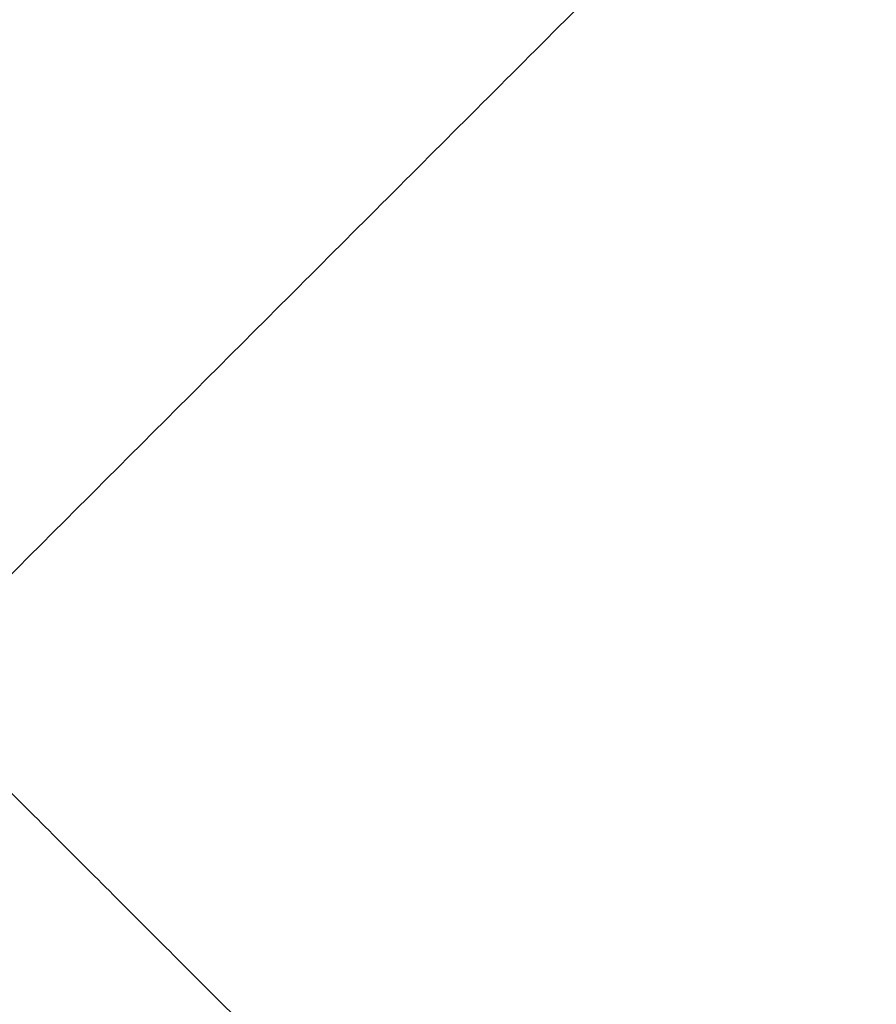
# Model space of a CAD drawing. Header units: millimetres. Extents: x -657 to 864, y -831 to 851.
# Tile 133 of 256: x -278.003 to -277.874, y -124.133 to -123.985. Entities that reach past the tile are written whole.
import ezdxf

# ---------------------------------------------------------------- set-up
doc = ezdxf.new("R2010")
doc.units = ezdxf.units.MM
doc.layers.add('Default', color=7, linetype='Continuous', true_color=0x000000)

msp = doc.modelspace()

# ---------------------------------------------------------------- linework, layer by layer
at = {"layer": 'Default'}
for points, weights, knots in [([(-278.06643, -123.50222, -335.67996), (-277.77998, -123.29262, -335.67996), (-277.50445, -123.56814, -335.67996), (-277.22888, -123.84372, -335.67996), (-277.43858, -124.13018, -335.67996)], [0.949022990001, 0.735311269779, 1, 0.735275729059, 0.949080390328], [1.722058, 1.722058, 1.722058, 3.141593, 3.141593, 4.561318, 4.561318, 4.561318]), ([(-278.06642, -123.50222, -334.88784), (-277.77997, -123.29262, -334.88784), (-277.50445, -123.56814, -334.88784), (-277.22887, -123.84373, -334.88784), (-277.43858, -124.13019, -334.88784)], [0.949013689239, 0.735317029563, 1, 0.735270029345, 0.949089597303], [1.722089, 1.722089, 1.722089, 3.141593, 3.141593, 4.561349, 4.561349, 4.561349]), ([(-278.06641, -123.50221, -335.2839), (-277.77996, -123.29264, -335.2839), (-277.50445, -123.56814, -335.2839), (-277.22894, -123.84366, -335.2839), (-277.43852, -124.13011, -335.2839)], [0.949001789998, 0.735324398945, 1, 0.735319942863, 0.949008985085], [1.722128, 1.722128, 1.722128, 3.141593, 3.141593, 4.561081, 4.561081, 4.561081])]:
    msp.add_rational_spline(points, weights, degree=2, knots=knots, dxfattribs=at)
for points in [[(-277.54168, -124.10736, -337.38036), (-277.79268, -123.85637, -337.38036), (-278.04367, -123.60537, -337.38036)], [(-278.02085, -124.08454, -337.38036), (-277.79268, -123.85637, -337.38036), (-277.5645, -123.62819, -337.38036)], [(-277.87554, -124.22986, -337.38036), (-278.02085, -124.08454, -337.38036), (-278.16617, -123.93923, -337.38036)]]:
    msp.add_open_spline(points, degree=2, dxfattribs=at)

doc.saveas('drawing.dxf')
